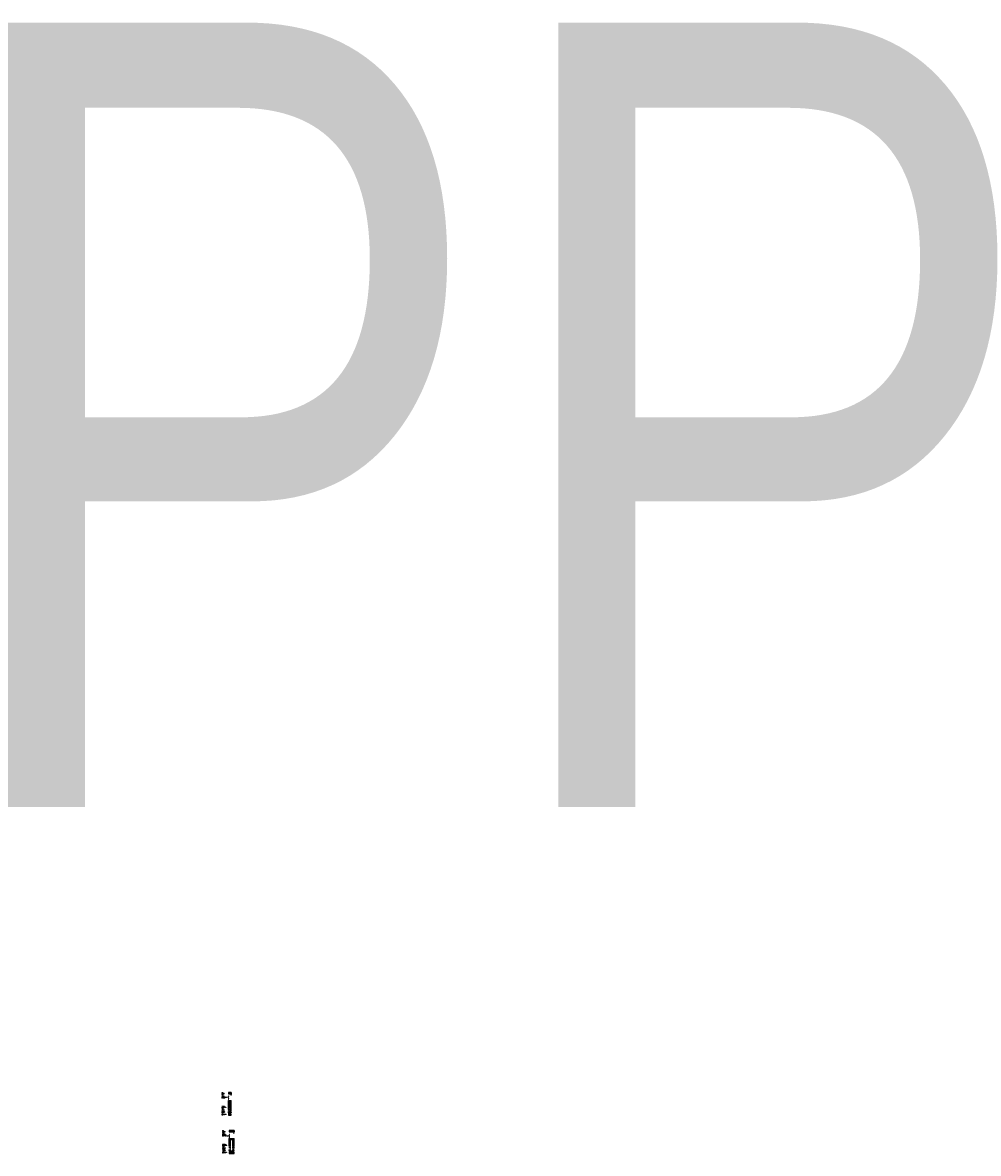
# Model space of a CAD drawing. Header units: millimetres. Extents: x 1 to 417021, y 3 to 99846.
# Tile 53 of 53: x 405602 to 417021, y 70344 to 83859. Entities that reach past the tile are written whole.
import ezdxf

# ---------------------------------------------------------------- set-up
doc = ezdxf.new("R2010")
doc.units = ezdxf.units.MM
for name, color, linetype in [('Bres_popis', 7, 'Continuous'), ('KOTY', 7, 'Continuous'), ('KOTY_L', 7, 'Continuous'), ('KOTY_N', 7, 'Continuous'), ('KOTY_S', 7, 'Continuous'), ('LEGENDA', 7, 'Continuous'), ('OBJEKTY_L', 7, 'Continuous'), ('OBJEKTY_T', 7, 'Continuous'), ('POTRUBI', 1, 'Continuous'), ('ROVINA_100', 7, 'Continuous'), ('ROVINA_K', 7, 'Continuous'), ('ROVINA_L', 1, 'Continuous'), ('ROVINA_O', 1, 'Continuous'), ('SACHTY_R', 1, 'Continuous'), ('SACHTY_SPK', 7, 'Continuous'), ('SACHTY_SPS', 7, 'Continuous'), ('TABULKY_L', 7, 'Continuous'), ('TABULKY_T', 7, 'Continuous'), ('TEREN_L', 3, 'Continuous')]:
    doc.layers.add(name, color=color, linetype=linetype)
doc.styles.add('arial', font='arial.ttf')
doc.styles.add('STYL_PP', font='ROMANS.SHX')

msp = doc.modelspace()

# ---------------------------------------------------------------- linework, layer by layer
at = {"layer": 'KOTY_L'}
for p, q in [((408060.535, 70922.526), (408060.535, 70975.526)), ((408074.087, 70922.526), (408074.087, 70975.526)), ((408078.255, 70922.526), (408078.255, 70975.526)), ((408088.335, 70922.526), (408088.335, 70975.526)), ((408092.931, 70922.526), (408092.931, 70975.526)), ((408060.535, 70918.526), (408060.535, 70922.526)), ((408060.535, 70905.526), (408060.535, 70918.526)), ((408060.535, 70890.526), (408060.535, 70905.526)), ((408060.535, 70831.526), (408060.535, 70835.526)), ((408074.087, 70918.526), (408074.087, 70922.526)), ((408074.087, 70905.526), (408074.087, 70918.526)), ((408074.087, 70890.526), (408074.087, 70905.526)), ((408074.087, 70831.526), (408074.087, 70835.526)), ((408074.087, 70831.526), (408074.087, 70827.776)), ((408078.255, 70918.526), (408078.255, 70922.526)), ((408078.255, 70905.526), (408078.255, 70918.526)), ((408078.255, 70890.526), (408078.255, 70905.526)), ((408078.255, 70831.526), (408078.255, 70835.526)), ((408078.255, 70831.526), (408078.255, 70827.776)), ((408088.335, 70918.526), (408088.335, 70922.526)), ((408088.335, 70905.526), (408088.335, 70918.526)), ((408088.335, 70890.526), (408088.335, 70905.526)), ((408088.335, 70831.526), (408088.335, 70835.526)), ((408088.335, 70831.526), (408088.335, 70827.776)), ((408092.931, 70918.526), (408092.931, 70922.526)), ((408092.931, 70905.526), (408092.931, 70918.526)), ((408092.931, 70890.526), (408092.931, 70905.526)), ((408092.931, 70831.526), (408092.931, 70835.526)), ((408092.931, 70831.526), (408092.931, 70827.776)), ((408070.225, 70467.579), (408070.225, 70520.579)), ((408070.225, 70463.579), (408070.225, 70467.579)), ((408070.225, 70450.579), (408070.225, 70463.579)), ((408070.225, 70435.579), (408070.225, 70450.579)), ((408085.389, 70467.579), (408085.389, 70520.579)), ((408085.389, 70463.579), (408085.389, 70467.579)), ((408085.389, 70450.579), (408085.389, 70463.579)), ((408085.389, 70435.579), (408085.389, 70450.579)), ((408112.545, 70467.579), (408112.545, 70520.579)), ((408112.545, 70463.579), (408112.545, 70467.579)), ((408112.545, 70450.579), (408112.545, 70463.579)), ((408112.545, 70435.579), (408112.545, 70450.579)), ((408122.625, 70467.579), (408122.625, 70520.579)), ((408122.625, 70463.579), (408122.625, 70467.579)), ((408122.625, 70450.579), (408122.625, 70463.579)), ((408122.625, 70435.579), (408122.625, 70450.579)), ((408127.401, 70467.579), (408127.401, 70520.579)), ((408127.401, 70463.579), (408127.401, 70467.579)), ((408127.401, 70450.579), (408127.401, 70463.579)), ((408127.401, 70435.579), (408127.401, 70450.579)), ((408070.225, 70376.579), (408070.225, 70380.579)), ((408085.389, 70376.579), (408085.389, 70380.579)), ((408085.389, 70376.579), (408085.389, 70372.829)), ((408112.545, 70376.579), (408112.545, 70380.579)), ((408112.545, 70376.579), (408112.545, 70372.829)), ((408122.625, 70376.579), (408122.625, 70380.579)), ((408122.625, 70376.579), (408122.625, 70372.829)), ((408127.401, 70376.579), (408127.401, 70380.579)), ((408127.401, 70376.579), (408127.401, 70372.829))]:
    msp.add_line(p, q, dxfattribs=at)
at = {"layer": 'OBJEKTY_L'}
for centre in [(407979.535, 70793.176), (407979.535, 70793.176), (407979.535, 70793.176), (407979.535, 70793.176), (407979.535, 70793.176), (407979.535, 70793.176), (407979.535, 70793.176), (407979.535, 70793.176), (407981.535, 70795.176), (407981.535, 70795.176), (407981.535, 70795.176), (407981.535, 70795.176), (407981.535, 70795.176), (407981.535, 70795.176), (407981.535, 70795.176), (407981.535, 70795.176)]:
    msp.add_arc(centre, 1, 0, 0, dxfattribs=at)
at = {"layer": 'POTRUBI'}
for p, q in [((408060.536, 70963.626), (408074.087, 70965.299)), ((408060.536, 70962.526), (408074.087, 70964.199)), ((408074.088, 70965.299), (408090.931, 70967.379)), ((408074.088, 70964.199), (408090.931, 70966.279)), ((408070.225, 70508.679), (408085.389, 70509.74)), ((408070.225, 70507.579), (408085.389, 70508.64)), ((408085.389, 70509.74), (408125.401, 70512.539)), ((408085.389, 70508.64), (408125.401, 70511.439))]:
    msp.add_line(p, q, dxfattribs=at)
at = {"layer": 'ROVINA_L'}
for p, q in [((408061.785, 70831.526), (408092.931, 70831.526)), ((408071.475, 70376.579), (408127.401, 70376.579))]:
    msp.add_line(p, q, dxfattribs=at)
at = {"layer": 'ROVINA_O'}
for centre in [(408060.535, 70831.526), (408070.225, 70376.579)]:
    msp.add_circle(centre, 1.25, dxfattribs=at)
at = {"layer": 'SACHTY_R'}
for p, q in [((408090.931, 70975.526), (408090.931, 70945.826)), ((408094.931, 70945.826), (408094.931, 70975.526)), ((408090.931, 70945.826), (408094.931, 70945.826)), ((408125.401, 70520.579), (408125.401, 70490.879)), ((408125.401, 70490.879), (408129.401, 70490.879)), ((408129.401, 70490.879), (408129.401, 70520.579))]:
    msp.add_line(p, q, dxfattribs=at)
for points in [[(408090.931, 70974.896), (408094.931, 70974.896), (408090.931, 70975.526), (408094.931, 70975.526)], [(408090.931, 70945.826), (408092.931, 70945.826), (408090.931, 70947.826), (408092.931, 70947.826)], [(408092.931, 70945.826), (408094.931, 70945.826), (408092.931, 70947.826), (408094.931, 70947.826)], [(408125.401, 70519.949), (408129.401, 70519.949), (408125.401, 70520.579), (408129.401, 70520.579)], [(408125.401, 70490.879), (408127.401, 70490.879), (408125.401, 70492.879), (408127.401, 70492.879)], [(408127.401, 70490.879), (408129.401, 70490.879), (408127.401, 70492.879), (408129.401, 70492.879)]]:
    msp.add_solid(points, dxfattribs=at)
at = {"layer": 'SACHTY_SPK'}
for centre in [(408092.931, 71041.176), (408127.401, 70586.229)]:
    msp.add_circle(centre, 1.25, dxfattribs=at)
at = {"layer": 'SACHTY_SPS'}
for points in [[(408091.681, 71041.176), (408087.931, 71041.176), (408089.181, 71041.801), (408087.931, 71041.176), (408089.181, 71040.551)], [(408126.151, 70586.229), (408122.401, 70586.229), (408123.651, 70586.854), (408122.401, 70586.229), (408123.651, 70585.604)]]:
    msp.add_lwpolyline(points, dxfattribs=at)
at = {"layer": 'TABULKY_L'}
for p, q in [((408092.931, 71072.426), (408060.535, 71072.426)), ((408060.535, 71072.426), (408060.535, 71067.426)), ((408060.535, 71067.426), (408092.931, 71067.426)), ((408092.931, 71067.426), (408060.535, 71067.426)), ((408060.535, 71067.426), (408060.535, 71062.426)), ((408060.535, 71062.426), (408092.931, 71062.426)), ((408092.931, 71062.426), (408060.535, 71062.426)), ((408060.535, 71062.426), (408060.535, 71057.426)), ((408060.535, 71062.426), (408060.535, 71057.426)), ((408060.535, 71057.426), (408092.931, 71057.426)), ((408074.087, 71062.426), (408074.087, 71057.426)), ((408074.087, 71062.426), (408074.087, 71057.426)), ((408078.255, 71067.426), (408078.255, 71062.426)), ((408088.335, 71067.426), (408088.335, 71062.426)), ((408092.931, 71067.426), (408092.931, 71072.426)), ((408092.931, 71072.426), (408092.931, 71067.426)), ((408092.931, 71062.426), (408092.931, 71067.426)), ((408092.931, 71067.426), (408092.931, 71062.426)), ((408092.931, 71057.426), (408092.931, 71062.426)), ((408092.931, 71062.426), (408092.931, 71057.426)), ((408092.931, 70814.176), (408060.535, 70814.176)), ((408060.535, 70814.176), (408060.535, 70809.176)), ((408092.931, 70809.176), (408060.535, 70809.176)), ((408060.535, 70809.176), (408060.535, 70804.176)), ((408060.535, 70809.176), (408092.931, 70809.176)), ((408092.931, 70804.176), (408060.535, 70804.176)), ((408060.535, 70804.176), (408060.535, 70799.176)), ((408060.535, 70804.176), (408092.931, 70804.176)), ((408060.535, 70799.176), (408092.931, 70799.176)), ((408092.931, 70809.176), (408092.931, 70814.176)), ((408092.931, 70809.176), (408092.931, 70814.176)), ((408092.931, 70804.176), (408092.931, 70809.176)), ((408092.931, 70804.176), (408092.931, 70809.176)), ((408092.931, 70799.176), (408092.931, 70804.176)), ((408092.931, 70799.176), (408092.931, 70804.176)), ((408127.401, 70617.479), (408070.225, 70617.479)), ((408070.225, 70617.479), (408070.225, 70612.479)), ((408070.225, 70612.479), (408127.401, 70612.479)), ((408127.401, 70612.479), (408070.225, 70612.479)), ((408070.225, 70612.479), (408070.225, 70607.479)), ((408070.225, 70607.479), (408127.401, 70607.479)), ((408127.401, 70607.479), (408070.225, 70607.479)), ((408070.225, 70607.479), (408070.225, 70602.479)), ((408070.225, 70607.479), (408070.225, 70602.479)), ((408070.225, 70602.479), (408127.401, 70602.479)), ((408085.389, 70607.479), (408085.389, 70602.479)), ((408085.389, 70607.479), (408085.389, 70602.479)), ((408112.545, 70612.479), (408112.545, 70607.479)), ((408122.625, 70612.479), (408122.625, 70607.479)), ((408127.401, 70612.479), (408127.401, 70617.479)), ((408127.401, 70617.479), (408127.401, 70612.479)), ((408127.401, 70607.479), (408127.401, 70612.479)), ((408127.401, 70612.479), (408127.401, 70607.479)), ((408127.401, 70602.479), (408127.401, 70607.479)), ((408127.401, 70607.479), (408127.401, 70602.479)), ((408127.401, 70359.229), (408070.225, 70359.229)), ((408070.225, 70359.229), (408070.225, 70354.229)), ((408127.401, 70354.229), (408070.225, 70354.229)), ((408070.225, 70354.229), (408070.225, 70349.229)), ((408070.225, 70354.229), (408127.401, 70354.229)), ((408127.401, 70349.229), (408070.225, 70349.229)), ((408070.225, 70349.229), (408070.225, 70344.229)), ((408070.225, 70349.229), (408127.401, 70349.229)), ((408070.225, 70344.229), (408127.401, 70344.229)), ((408127.401, 70354.229), (408127.401, 70359.229)), ((408127.401, 70354.229), (408127.401, 70359.229)), ((408127.401, 70349.229), (408127.401, 70354.229)), ((408127.401, 70349.229), (408127.401, 70354.229)), ((408127.401, 70344.229), (408127.401, 70349.229)), ((408127.401, 70344.229), (408127.401, 70349.229))]:
    msp.add_line(p, q, dxfattribs=at)
at = {"layer": 'TEREN_L'}
for p, q in [((408060.535, 70975.526), (408092.931, 70975.526)), ((408070.225, 70520.579), (408127.401, 70520.579))]:
    msp.add_line(p, q, dxfattribs=at)

# ---------------------------------------------------------------- texts
at = {"layer": 'Bres_popis', "lineweight": 40, "style": 'arial', "width": 0.8}
msp.add_text('PP', height=9375, dxfattribs=at).set_placement((404568.319, 74484.446))
at = {"layer": 'KOTY', "style": 'STYL_PP', "width": 0.8}
for s, p in [('1.40', (408060.535, 70883.526)), ('173.00', (408060.535, 70870.526)), ('1.30', (408060.535, 70861.526)), ('174.40', (408060.535, 70835.526)), ('1.23', (408074.087, 70883.526)), ('173.17', (408074.087, 70870.526)), ('1.13', (408074.087, 70861.526)), ('174.40', (408074.087, 70835.526)), ('173.22', (408078.255, 70870.526)), ('1.08', (408078.255, 70861.526)), ('174.40', (408078.255, 70835.526)), ('1.18', (408078.255, 70883.526)), ('1.06', (408088.335, 70883.526)), ('173.34', (408088.335, 70870.526)), ('0.96', (408088.335, 70861.526)), ('174.40', (408088.335, 70835.526)), ('1.00', (408092.931, 70883.526)), ('173.40', (408092.931, 70870.526)), ('0.90', (408092.931, 70861.526)), ('174.40', (408092.931, 70835.526)), ('1.40', (408070.225, 70428.579)), ('173.00', (408070.225, 70415.579)), ('1.29', (408085.389, 70428.579)), ('173.11', (408085.389, 70415.579)), ('1.10', (408112.545, 70428.579)), ('173.30', (408112.545, 70415.579)), ('1.03', (408122.625, 70428.579)), ('173.37', (408122.625, 70415.579)), ('1.00', (408127.401, 70428.579)), ('173.40', (408127.401, 70415.579)), ('1.30', (408070.225, 70406.579)), ('174.40', (408070.225, 70380.579)), ('1.19', (408085.389, 70406.579)), ('174.40', (408085.389, 70380.579)), ('1.00', (408112.545, 70406.579)), ('174.40', (408112.545, 70380.579)), ('0.93', (408122.625, 70406.579)), ('174.40', (408122.625, 70380.579)), ('0.90', (408127.401, 70406.579)), ('174.40', (408127.401, 70380.579))]:
    msp.add_text(s, height=2.5, rotation=89.9999813, dxfattribs=at).set_placement(p)
at = {"layer": 'KOTY_N', "style": 'STYL_PP', "width": 0.8}
for s, p in [('173.10', (408060.535, 70848.526)), ('173.27', (408074.087, 70848.526)), ('173.32', (408078.255, 70848.526)), ('173.44', (408088.335, 70848.526)), ('173.50', (408092.931, 70848.526)), ('173.10', (408070.225, 70393.579)), ('173.21', (408085.389, 70393.579)), ('173.40', (408112.545, 70393.579)), ('173.47', (408122.625, 70393.579)), ('173.50', (408127.401, 70393.579))]:
    msp.add_text(s, height=2.5, rotation=89.9999813, dxfattribs=at).set_placement(p)
at = {"layer": 'KOTY_S', "style": 'STYL_PP', "width": 0.8}
for s, p in [('3.4', (408074.087, 70820.776)), ('4.4', (408078.255, 70820.776)), ('7.0', (408088.335, 70820.776)), ('8.1', (408092.931, 70820.776)), ('3.8', (408085.389, 70365.829)), ('10.6', (408112.545, 70365.829)), ('13.1', (408122.625, 70365.829)), ('14.3', (408127.401, 70365.829))]:
    msp.add_text(s, height=2.5, rotation=89.9999813, dxfattribs=at).set_placement(p)
at = {"layer": 'LEGENDA', "style": 'STYL_PP', "width": 0.8}
for s, p in [('VZDÁLENOSTI ŠACHET', (407980.535, 71058.676)), ('SMĚROVÉ POMĚRY', (407980.535, 71041.176)), ('OZNAČENÍ ŠACHET', (407980.535, 71053.676)), ('KATASTRY', (407980.535, 71068.676)), ('DRUH POVRCHU', (407980.535, 71063.676)), ('MĚŘÍTKA 1:250/100', (407980.535, 71026.176)), ('SROVNÁVACÍ ROVINA', (407980.535, 70829.126)), ('KÓTA UPRAVENÉHO TERÉNU', (407980.535, 70907.126)), ('KÓTA HRUBÝCH TERÉNNÍCH ÚPRAV', (407980.535, 70894.126)), ('HLOUBKA VÝKOPU', (407980.535, 70885.126)), ('KÓTA VÝKOPU', (407980.535, 70872.126)), ('HLOUBKA DNA POTRUBÍ', (407980.535, 70863.126)), ('KÓTA DNA POTRUBÍ', (407980.535, 70850.126)), ('KÓTA PŮVODNÍHO TERÉNU', (407980.535, 70837.126)), ('STANIČENÍ [km/m]', (407980.535, 70815.176)), ('SKLON[promile]-DÉLKA[m]', (407980.535, 70805.426)), ('ULOŽENÍ', (407980.535, 70800.426)), ('PROFIL[mm]-MATERIÁL-DÉLKA[m]', (407980.535, 70810.426)), ('VZDÁLENOSTI ŠACHET', (407990.225, 70603.729)), ('SMĚROVÉ POMĚRY', (407990.225, 70586.229)), ('OZNAČENÍ ŠACHET', (407990.225, 70598.729)), ('KATASTRY', (407990.225, 70613.729)), ('DRUH POVRCHU', (407990.225, 70608.729)), ('MĚŘÍTKA 1:250/100', (407990.225, 70571.229)), ('KÓTA UPRAVENÉHO TERÉNU', (407990.225, 70452.179)), ('KÓTA HRUBÝCH TERÉNNÍCH ÚPRAV', (407990.225, 70439.179)), ('HLOUBKA VÝKOPU', (407990.225, 70430.179)), ('KÓTA VÝKOPU', (407990.225, 70417.179)), ('SROVNÁVACÍ ROVINA', (407990.225, 70374.179)), ('STANIČENÍ [km/m]', (407990.225, 70360.229)), ('SKLON[promile]-DÉLKA[m]', (407990.225, 70350.479)), ('ULOŽENÍ', (407990.225, 70345.479)), ('HLOUBKA DNA POTRUBÍ', (407990.225, 70408.179)), ('KÓTA DNA POTRUBÍ', (407990.225, 70395.179)), ('KÓTA PŮVODNÍHO TERÉNU', (407990.225, 70382.179)), ('PROFIL[mm]-MATERIÁL-DÉLKA[m]', (407990.225, 70355.479))]:
    msp.add_text(s, height=2.5, dxfattribs=at).set_placement(p)
at = {"layer": 'OBJEKTY_T', "style": 'STYL_PP', "width": 0.8}
for s, p in [('(n)', (407979.803, 71018.845)), ('(1)', (407979.803, 71015.095)), ('(2)', (407979.803, 71011.345)), ('(3)', (407979.803, 71007.595)), ('(4)', (407979.803, 71003.845)), ('TABULKA VYSVĚTLIVEK', (407989.803, 71018.845)), ('TARTAN', (407989.803, 71007.595)), ('ZPEVNĚNÉ PLOCHY', (407989.803, 71003.845)), ('Lože z písku tl. 100 mm, obsyp 300 mm', (407989.803, 71015.095)), ('D110-PE 100 RC SDR11-8.10', (407989.803, 71011.345)), ('/225.0°', (408074.087, 71053.676)), ('Šs1', (408092.931, 71053.676)), ('(n)', (407989.974, 70563.588)), ('(1)', (407989.974, 70559.838)), ('(2)', (407989.974, 70556.088)), ('(3)', (407989.974, 70551.301)), ('TABULKA VYSVĚTLIVEK', (407999.974, 70563.588)), ('TARTAN', (407999.974, 70559.838)), ('ZPEVNĚNÉ PLOCHY', (407999.974, 70556.088)), ('Lože z písku tl. 100 mm, obsyp 300 mm', (407999.974, 70551.301)), ('/135.0°', (408085.389, 70598.729)), ('Šs5', (408127.401, 70598.729))]:
    msp.add_text(s, height=2.5, dxfattribs=at).set_placement(p)
for p in [(408064.158, 70980.596), (408073.848, 70525.649)]:
    msp.add_text('NAPOJENÍ NA STÁVAJÍCÍ PŘÍPOJKU', height=2.5, rotation=90, dxfattribs=at).set_placement(p)
at = {"layer": 'ROVINA_100', "style": 'STYL_PP', "width": 0.8}
for p in [(408060.535, 70815.426), (408070.225, 70360.479)]:
    msp.add_text('0.0', height=4, dxfattribs=at).set_placement(p)
at = {"layer": 'ROVINA_K', "style": 'STYL_PP', "width": 0.8}
for p in [(408054.935, 70827.926), (408064.625, 70372.979)]:
    msp.add_text('160', height=2.5, dxfattribs=at).set_placement(p)
at = {"layer": 'TABULKY_T', "style": 'STYL_PP', "width": 0.8}
for s, p in [('VELTRUSY [779873]', (408061.785, 71068.676)), ('3.40', (408061.785, 71058.676)), ('ZELEŇ', (408061.785, 71063.676)), ('4.70', (408075.337, 71058.676)), ('(3)', (408079.505, 71063.676)), ('(4)', (408088.366, 71063.676)), ('49.4-8.10', (408061.785, 70805.426)), ('(2)', (408061.785, 70810.426)), ('(1)', (408061.785, 70800.426)), ('VELTRUSY [779873]', (408071.475, 70613.729)), ('3.80', (408071.475, 70603.729)), ('ZELEŇ', (408071.475, 70608.729)), ('10.50', (408086.639, 70603.729)), ('(1)', (408113.795, 70608.729)), ('(2)', (408123.015, 70608.729)), ('28.0-14.30', (408071.475, 70350.479)), ('(3)', (408071.475, 70345.479)), ('DN110-PE 100 RC SDR11-14.30', (408071.475, 70355.479))]:
    msp.add_text(s, height=2.5, dxfattribs=at).set_placement(p)

doc.saveas('drawing.dxf')
